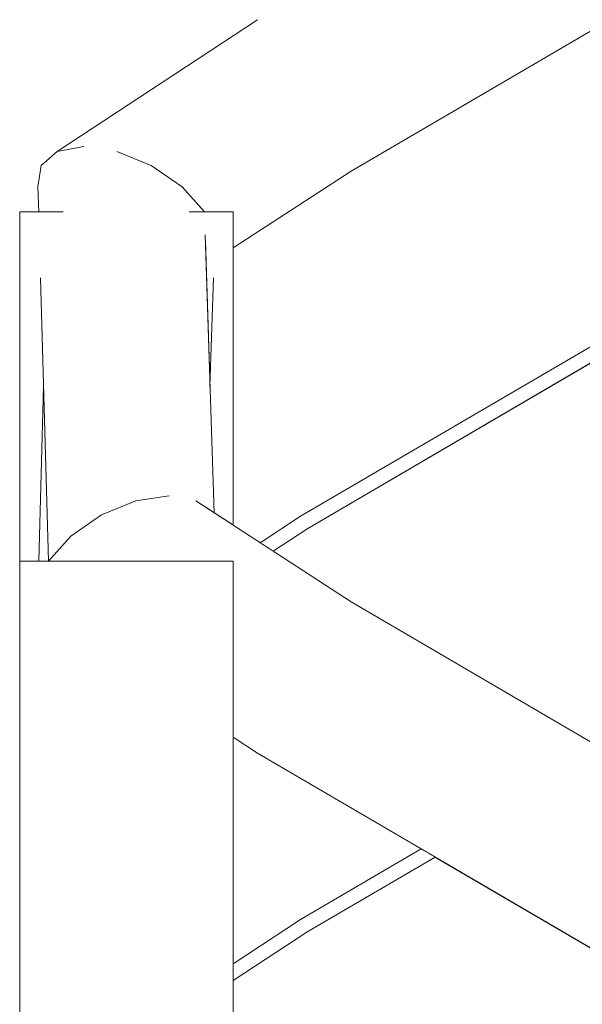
# Model space of a CAD drawing. Header units: millimetres. Extents: x -101298 to -58298, y 45839 to 66839.
# Tile 105 of 124: x -84967 to -84809, y 59878 to 60154. Entities that reach past the tile are written whole.
import ezdxf

# ---------------------------------------------------------------- set-up
doc = ezdxf.new("R2010")
doc.units = ezdxf.units.MM
doc.header["$MEASUREMENT"] = 0
doc.linetypes.add('Wipeout_Contour', pattern=[1000, 0, -1000])
doc.layers.add('Nowe_Konstrukcja - Schody', color=7, linetype='Continuous')
doc.layers.add('Nowe_Konstrukcja - Ściany zew', color=7, linetype='Continuous')
doc.layers.add('Nowe_Konstrukcja - Schody_Nr_pióra__101', color=250, linetype='Continuous', lineweight=13, true_color=0x333333)

msp = doc.modelspace()

# ---------------------------------------------------------------- wipeouts: each hides what was drawn before it
at = {"color": 254, "linetype": 'Wipeout_Contour', "lineweight": 0, "ltscale": 312213.530613}
msp.add_wipeout([(-84962.12, 60107.33), (-84961.92, 60100.31), (-84961.46, 60100.31)], dxfattribs=at).dxf.layer = 'Nowe_Konstrukcja - Schody'
at = {"color": 254, "linetype": 'Wipeout_Contour', "lineweight": 0, "ltscale": 311999.755067}
msp.add_wipeout([(-84937.22, 60002.13), (-84952.92, 60009.15), (-84941.33, 60002.13)], dxfattribs=at).dxf.layer = 'Nowe_Konstrukcja - Schody'
at = {"color": 254, "linetype": 'Wipeout_Contour', "lineweight": 0, "ltscale": 519548.94363}
msp.add_wipeout([(-84907.26, 59888.97), (-84888.32, 59901.4), (-84854.39, 59921.23), (-84900.42, 59948.14), (-84907.26, 59952.63)], dxfattribs=at).dxf.layer = 'Nowe_Konstrukcja - Ściany zew'

# ---------------------------------------------------------------- next in the draw order: wipeouts: each hides what was drawn before it
at = {"color": 254, "linetype": 'Wipeout_Contour', "lineweight": 0, "ltscale": 312213.020188}
msp.add_wipeout([(-84961.26, 60113.28), (-84960.22, 60100.31), (-84959.01, 60100.31)], dxfattribs=at).dxf.layer = 'Nowe_Konstrukcja - Schody'
at = {"color": 254, "linetype": 'Wipeout_Contour', "lineweight": 0, "ltscale": 312017.381048}
msp.add_wipeout([(-84959.19, 60002.13), (-84941.33, 60002.13), (-84952.92, 60009.15)], dxfattribs=at).dxf.layer = 'Nowe_Konstrukcja - Schody'
at = {"color": 254, "linetype": 'Wipeout_Contour', "lineweight": 0, "ltscale": 726989.95763}
msp.add_wipeout([(-84886.21, 59898), (-84907.26, 59884.26), (-84907.26, 59864.84), (-84886.21, 59851.1), (-84833.34, 59820.2), (-84757.43, 59864.57), (-84850.42, 59918.92)], dxfattribs=at).dxf.layer = 'Nowe_Konstrukcja - Ściany zew'

# ---------------------------------------------------------------- next in the draw order: wipeouts: each hides what was drawn before it
at = {"color": 254, "linetype": 'Wipeout_Contour', "lineweight": 0, "ltscale": 416289.16916}
msp.add_wipeout([(-84961.26, 60113.28), (-84962.12, 60107.33), (-84961.46, 60100.31), (-84960.22, 60100.31)], dxfattribs=at).dxf.layer = 'Nowe_Konstrukcja - Schody'
at = {"color": 254, "linetype": 'Wipeout_Contour', "lineweight": 0, "ltscale": 312064.833111}
msp.add_wipeout([(-84960.55, 60051.22), (-84961.92, 60002.13), (-84959.19, 60002.13)], dxfattribs=at).dxf.layer = 'Nowe_Konstrukcja - Schody'
at = {"color": 254, "linetype": 'Wipeout_Contour', "lineweight": 0, "ltscale": 311963.896918}
msp.add_wipeout([(-84944.28, 60015.1), (-84922.85, 60002.13), (-84916.22, 60002.13)], dxfattribs=at).dxf.layer = 'Nowe_Konstrukcja - Schody'
at = {"color": 254, "linetype": 'Wipeout_Contour', "lineweight": 0, "ltscale": 415080.804642}
msp.add_wipeout([(-84619.88, 59784.18), (-84618.92, 59785.82), (-84899.42, 59949.75), (-84900.42, 59948.14)], dxfattribs=at).dxf.layer = 'Nowe_Konstrukcja - Schody'

# ---------------------------------------------------------------- next in the draw order: wipeouts: each hides what was drawn before it
at = {"color": 254, "linetype": 'Wipeout_Contour', "lineweight": 0, "ltscale": 415990.787469}
msp.add_wipeout([(-84944.28, 60015.1), (-84952.92, 60009.15), (-84937.22, 60002.13), (-84922.85, 60002.13)], dxfattribs=at).dxf.layer = 'Nowe_Konstrukcja - Schody'
at = {"color": 254, "linetype": 'Wipeout_Contour', "lineweight": 0, "ltscale": 415081.879458}
msp.add_wipeout([(-84618.92, 59785.82), (-84616.18, 59790.5), (-84896.57, 59954.36), (-84899.42, 59949.75)], dxfattribs=at).dxf.layer = 'Nowe_Konstrukcja - Schody'

# ---------------------------------------------------------------- next in the draw order: wipeouts: each hides what was drawn before it
at = {"color": 254, "linetype": 'Wipeout_Contour', "lineweight": 0, "ltscale": 416138.577711}
msp.add_wipeout([(-84959.91, 60083.8), (-84961.4, 60081.72), (-84959.19, 60002.13), (-84952.92, 60009.15)], dxfattribs=at).dxf.layer = 'Nowe_Konstrukcja - Schody'
at = {"color": 254, "linetype": 'Wipeout_Contour', "lineweight": 0, "ltscale": 415083.866294}
msp.add_wipeout([(-84616.18, 59790.5), (-84612.09, 59797.5), (-84892.3, 59961.26), (-84896.57, 59954.36)], dxfattribs=at).dxf.layer = 'Nowe_Konstrukcja - Schody'
at = {"color": 254, "linetype": 'Wipeout_Contour', "lineweight": 0, "ltscale": 415745.481753}
msp.add_wipeout([(-84907.26, 59952.63), (-84900.42, 59948.14), (-84899.42, 59949.75), (-84907.26, 59954.6)], dxfattribs=at).dxf.layer = 'Nowe_Konstrukcja - Schody'

# ---------------------------------------------------------------- next in the draw order: wipeouts: each hides what was drawn before it
at = {"color": 254, "linetype": 'Wipeout_Contour', "lineweight": 0, "ltscale": 415086.464515}
msp.add_wipeout([(-84612.09, 59797.5), (-84607.26, 59805.76), (-84887.26, 59969.4), (-84892.3, 59961.26)], dxfattribs=at).dxf.layer = 'Nowe_Konstrukcja - Schody'
at = {"color": 254, "linetype": 'Wipeout_Contour', "lineweight": 0, "ltscale": 415750.203631}
msp.add_wipeout([(-84896.57, 59954.36), (-84907.26, 59960.12), (-84907.26, 59954.75), (-84899.42, 59949.75)], dxfattribs=at).dxf.layer = 'Nowe_Konstrukcja - Schody'

# ---------------------------------------------------------------- next in the draw order: wipeouts: each hides what was drawn before it
at = {"color": 254, "linetype": 'Wipeout_Contour', "lineweight": 0, "ltscale": 415089.279869}
msp.add_wipeout([(-84607.26, 59805.76), (-84602.44, 59814.02), (-84882.23, 59977.54), (-84887.26, 59969.4)], dxfattribs=at).dxf.layer = 'Nowe_Konstrukcja - Schody'
at = {"color": 254, "linetype": 'Wipeout_Contour', "lineweight": 0, "ltscale": 311814.699073}
msp.add_wipeout([(-84907.26, 59954.75), (-84907.26, 59954.6), (-84899.42, 59949.75)], dxfattribs=at).dxf.layer = 'Nowe_Konstrukcja - Schody'

# ---------------------------------------------------------------- next in the draw order: wipeouts: each hides what was drawn before it
at = {"color": 254, "linetype": 'Wipeout_Contour', "lineweight": 0, "ltscale": 415091.883743}
msp.add_wipeout([(-84602.44, 59814.02), (-84598.34, 59821.03), (-84877.96, 59984.44), (-84882.23, 59977.54)], dxfattribs=at).dxf.layer = 'Nowe_Konstrukcja - Schody'
at = {"color": 254, "linetype": 'Wipeout_Contour', "lineweight": 0, "ltscale": 415759.484277}
msp.add_wipeout([(-84892.3, 59961.26), (-84907.26, 59968.52), (-84907.26, 59961.01), (-84896.57, 59954.36)], dxfattribs=at).dxf.layer = 'Nowe_Konstrukcja - Schody'

# ---------------------------------------------------------------- next in the draw order: wipeouts: each hides what was drawn before it
at = {"color": 254, "linetype": 'Wipeout_Contour', "lineweight": 0, "ltscale": 415093.878417}
msp.add_wipeout([(-84598.34, 59821.03), (-84595.61, 59825.71), (-84875.1, 59989.05), (-84877.96, 59984.44)], dxfattribs=at).dxf.layer = 'Nowe_Konstrukcja - Schody'
at = {"color": 254, "linetype": 'Wipeout_Contour', "lineweight": 0, "ltscale": 311821.760332}
msp.add_wipeout([(-84907.26, 59961.01), (-84907.26, 59960.12), (-84896.57, 59954.36)], dxfattribs=at).dxf.layer = 'Nowe_Konstrukcja - Schody'

# ---------------------------------------------------------------- next in the draw order: wipeouts: each hides what was drawn before it
at = {"color": 254, "linetype": 'Wipeout_Contour', "lineweight": 0, "ltscale": 415094.958379}
msp.add_wipeout([(-84595.61, 59825.71), (-84594.65, 59827.35), (-84874.1, 59990.67), (-84875.1, 59989.05)], dxfattribs=at).dxf.layer = 'Nowe_Konstrukcja - Schody'
at = {"color": 254, "linetype": 'Wipeout_Contour', "lineweight": 0, "ltscale": 415771.79028}
msp.add_wipeout([(-84907.26, 59970.4), (-84892.3, 59961.26), (-84887.26, 59969.4), (-84907.26, 59978.5)], dxfattribs=at).dxf.layer = 'Nowe_Konstrukcja - Schody'

# ---------------------------------------------------------------- next in the draw order: wipeouts: each hides what was drawn before it
at = {"color": 254, "linetype": 'Wipeout_Contour', "lineweight": 0, "ltscale": 311832.47638}
msp.add_wipeout([(-84907.26, 59970.4), (-84907.26, 59968.52), (-84892.3, 59961.26)], dxfattribs=at).dxf.layer = 'Nowe_Konstrukcja - Schody'

# ---------------------------------------------------------------- next in the draw order: wipeouts: each hides what was drawn before it
at = {"color": 254, "linetype": 'Wipeout_Contour', "lineweight": 0, "ltscale": 415785.33053}
msp.add_wipeout([(-84882.23, 59977.54), (-84907.26, 59988.73), (-84907.26, 59981.51), (-84887.26, 59969.4)], dxfattribs=at).dxf.layer = 'Nowe_Konstrukcja - Schody'

# ---------------------------------------------------------------- next in the draw order: wipeouts: each hides what was drawn before it
at = {"color": 254, "linetype": 'Wipeout_Contour', "lineweight": 0, "ltscale": 311845.199634}
msp.add_wipeout([(-84907.26, 59981.51), (-84907.26, 59978.5), (-84887.26, 59969.4)], dxfattribs=at).dxf.layer = 'Nowe_Konstrukcja - Schody'

# ---------------------------------------------------------------- next in the draw order: wipeouts: each hides what was drawn before it
at = {"color": 254, "linetype": 'Wipeout_Contour', "lineweight": 0, "ltscale": 415798.266001}
msp.add_wipeout([(-84907.26, 59997.99), (-84907.26, 59992.69), (-84882.23, 59977.54), (-84877.96, 59984.44)], dxfattribs=at).dxf.layer = 'Nowe_Konstrukcja - Schody'

# ---------------------------------------------------------------- next in the draw order: wipeouts: each hides what was drawn before it
at = {"color": 254, "linetype": 'Wipeout_Contour', "lineweight": 0, "ltscale": 311858.133099}
msp.add_wipeout([(-84907.26, 59992.69), (-84907.26, 59988.73), (-84882.23, 59977.54)], dxfattribs=at).dxf.layer = 'Nowe_Konstrukcja - Schody'

# ---------------------------------------------------------------- next in the draw order: wipeouts: each hides what was drawn before it
at = {"color": 254, "linetype": 'Wipeout_Contour', "lineweight": 0, "ltscale": 311870.491226}
msp.add_wipeout([(-84877.96, 59984.44), (-84875.1, 59989.05), (-84934.56, 60019.08)], dxfattribs=at).dxf.layer = 'Nowe_Konstrukcja - Schody'

# ---------------------------------------------------------------- next in the draw order: wipeouts: each hides what was drawn before it
at = {"color": 254, "linetype": 'Wipeout_Contour', "lineweight": 0, "ltscale": 623852.915213}
msp.add_wipeout([(-84944.28, 60015.1), (-84916.22, 60002.13), (-84907.26, 60002.13), (-84907.26, 59997.99), (-84877.96, 59984.44), (-84934.56, 60019.08)], dxfattribs=at).dxf.layer = 'Nowe_Konstrukcja - Schody'

# ---------------------------------------------------------------- next in the draw order: wipeouts: each hides what was drawn before it
at = {"color": 254, "linetype": 'Wipeout_Contour', "lineweight": 0, "ltscale": 416142.150863}
msp.add_wipeout([(-84957.79, 60093.21), (-84959.56, 60092.09), (-84952.92, 60009.15), (-84944.28, 60015.1)], dxfattribs=at).dxf.layer = 'Nowe_Konstrukcja - Schody'
at = {"color": 254, "linetype": 'Wipeout_Contour', "lineweight": 0, "ltscale": 311864.120899}
msp.add_wipeout([(-84875.1, 59989.05), (-84874.1, 59990.67), (-84925.25, 60020.47)], dxfattribs=at).dxf.layer = 'Nowe_Konstrukcja - Schody'

# ---------------------------------------------------------------- next in the draw order: wipeouts: each hides what was drawn before it
at = {"color": 254, "linetype": 'Wipeout_Contour', "lineweight": 0, "ltscale": 416143.639654}
msp.add_wipeout([(-84959.91, 60083.8), (-84953.01, 60010.05), (-84953.01, 60010.15), (-84959.56, 60092.09)], dxfattribs=at).dxf.layer = 'Nowe_Konstrukcja - Schody'
at = {"color": 254, "linetype": 'Wipeout_Contour', "lineweight": 0, "ltscale": 311929.740294}
msp.add_wipeout([(-84875.1, 59989.05), (-84925.25, 60020.47), (-84934.56, 60019.08)], dxfattribs=at).dxf.layer = 'Nowe_Konstrukcja - Schody'

# ---------------------------------------------------------------- next in the draw order: wipeouts: each hides what was drawn before it
at = {"color": 254, "linetype": 'Wipeout_Contour', "lineweight": 0, "ltscale": 311916.141498}
msp.add_wipeout([(-84874.1, 59990.67), (-84917.78, 60019.08), (-84925.25, 60020.47)], dxfattribs=at).dxf.layer = 'Nowe_Konstrukcja - Schody'
at = {"color": 254, "linetype": 'Wipeout_Contour', "lineweight": 0, "ltscale": 312031.34974}
msp.add_wipeout([(-84953.01, 60010.05), (-84952.92, 60009.15), (-84953.01, 60010.15)], dxfattribs=at).dxf.layer = 'Nowe_Konstrukcja - Schody'

# ---------------------------------------------------------------- next in the draw order: wipeouts: each hides what was drawn before it
at = {"color": 254, "linetype": 'Wipeout_Contour', "lineweight": 0, "ltscale": 312020.695347}
msp.add_wipeout([(-84913.47, 60016.28), (-84930.25, 60113.28), (-84917.78, 60019.08)], dxfattribs=at).dxf.layer = 'Nowe_Konstrukcja - Schody'
at = {"color": 254, "linetype": 'Wipeout_Contour', "lineweight": 0, "ltscale": 311884.642695}
msp.add_wipeout([(-84887.26, 60013.04), (-84897.95, 60006.18), (-84897.65, 60005.99)], dxfattribs=at).dxf.layer = 'Nowe_Konstrukcja - Schody'
at = {"color": 254, "linetype": 'Wipeout_Contour', "lineweight": 0, "ltscale": 414902.246623}
msp.add_wipeout([(-84967.26, 59069.4), (-84907.26, 59069.4), (-84907.26, 60002.13), (-84967.26, 60002.13)], dxfattribs=at).dxf.layer = 'Nowe_Konstrukcja - Schody'

# ---------------------------------------------------------------- next in the draw order: linework, layer by layer
at = {"layer": 'Nowe_Konstrukcja - Schody_Nr_pióra__101', "color": 250, "linetype": 'Continuous', "lineweight": 13, "true_color": 0x333333}
msp.add_line((-84900.42, 59948.14), (-84907.26, 59952.63), dxfattribs=at)

# ---------------------------------------------------------------- next in the draw order: wipeouts: each hides what was drawn before it
at = {"color": 254, "linetype": 'Wipeout_Contour', "lineweight": 0, "ltscale": 312100.928261}
msp.add_wipeout([(-84930.25, 60113.28), (-84939.97, 60117.26), (-84917.78, 60019.08)], dxfattribs=at).dxf.layer = 'Nowe_Konstrukcja - Schody'
at = {"color": 254, "linetype": 'Wipeout_Contour', "lineweight": 0, "ltscale": 415846.845277}
msp.add_wipeout([(-84888.01, 60014.24), (-84898.96, 60006.84), (-84897.95, 60006.18), (-84887.26, 60013.04)], dxfattribs=at).dxf.layer = 'Nowe_Konstrukcja - Schody'
at = {"color": 254, "linetype": 'Wipeout_Contour', "lineweight": 0, "ltscale": 311696.766981}
msp.add_wipeout([(-84907.26, 59886.88), (-84907.26, 59886.14), (-84887.26, 59899.7)], dxfattribs=at).dxf.layer = 'Nowe_Konstrukcja - Schody'

# ---------------------------------------------------------------- next in the draw order: wipeouts: each hides what was drawn before it
at = {"color": 254, "linetype": 'Wipeout_Contour', "lineweight": 0, "ltscale": 312082.666442}
msp.add_wipeout([(-84934.56, 60019.08), (-84956.75, 60117.26), (-84944.28, 60015.1)], dxfattribs=at).dxf.layer = 'Nowe_Konstrukcja - Schody'
at = {"color": 254, "linetype": 'Wipeout_Contour', "lineweight": 0, "ltscale": 312004.604129}
msp.add_wipeout([(-84921.6, 60107.33), (-84913.37, 60016.21), (-84913.05, 60016)], dxfattribs=at).dxf.layer = 'Nowe_Konstrukcja - Schody'
at = {"color": 254, "linetype": 'Wipeout_Contour', "lineweight": 0, "ltscale": 311880.321674}
msp.add_wipeout([(-84886.52, 60011.83), (-84896.63, 60005.32), (-84896.45, 60005.21)], dxfattribs=at).dxf.layer = 'Nowe_Konstrukcja - Schody'
at = {"color": 254, "linetype": 'Wipeout_Contour', "lineweight": 0, "ltscale": 415593.031195}
msp.add_wipeout([(-84888.01, 59900.91), (-84907.26, 59887.9), (-84907.26, 59886.88), (-84887.26, 59899.7)], dxfattribs=at).dxf.layer = 'Nowe_Konstrukcja - Schody'

# ---------------------------------------------------------------- next in the draw order: wipeouts: each hides what was drawn before it
at = {"color": 254, "linetype": 'Wipeout_Contour', "lineweight": 0, "ltscale": 624353.69954}
msp.add_wipeout([(-84961.26, 60113.28), (-84959.01, 60100.31), (-84955.02, 60100.31), (-84957.79, 60093.21), (-84944.28, 60015.1), (-84956.75, 60117.26)], dxfattribs=at).dxf.layer = 'Nowe_Konstrukcja - Schody'
at = {"color": 254, "linetype": 'Wipeout_Contour', "lineweight": 0, "ltscale": 416057.080277}
msp.add_wipeout([(-84921.6, 60107.33), (-84930.25, 60113.28), (-84913.47, 60016.28), (-84913.37, 60016.21)], dxfattribs=at).dxf.layer = 'Nowe_Konstrukcja - Schody'
at = {"color": 254, "linetype": 'Wipeout_Contour', "lineweight": 0, "ltscale": 415841.106842}
msp.add_wipeout([(-84887.26, 60013.04), (-84897.65, 60005.99), (-84896.63, 60005.32), (-84886.52, 60011.83)], dxfattribs=at).dxf.layer = 'Nowe_Konstrukcja - Schody'
at = {"color": 254, "linetype": 'Wipeout_Contour', "lineweight": 0, "ltscale": 311693.607582}
msp.add_wipeout([(-84886.52, 59898.5), (-84907.26, 59885.15), (-84907.26, 59884.67)], dxfattribs=at).dxf.layer = 'Nowe_Konstrukcja - Schody'

# ---------------------------------------------------------------- next in the draw order: linework, layer by layer
at = {"layer": 'Nowe_Konstrukcja - Schody_Nr_pióra__101', "color": 250, "linetype": 'Continuous', "lineweight": 13, "true_color": 0x333333}
for p, q in [((-84962.12, 60107.33), (-84961.26, 60113.28)), ((-84952.92, 60009.15), (-84944.28, 60015.1))]:
    msp.add_line(p, q, dxfattribs=at)

# ---------------------------------------------------------------- next in the draw order: wipeouts: each hides what was drawn before it
at = {"color": 254, "linetype": 'Wipeout_Contour', "lineweight": 0, "ltscale": 312064.962792}
msp.add_wipeout([(-84925.25, 60020.47), (-84949.27, 60118.66), (-84934.56, 60019.08)], dxfattribs=at).dxf.layer = 'Nowe_Konstrukcja - Schody'
at = {"color": 254, "linetype": 'Wipeout_Contour', "lineweight": 0, "ltscale": 624100.064225}
msp.add_wipeout([(-84915.34, 60100.31), (-84921.6, 60107.33), (-84913.05, 60016), (-84912.62, 60015.72), (-84915.13, 60093.76), (-84919.54, 60100.31)], dxfattribs=at).dxf.layer = 'Nowe_Konstrukcja - Schody'
at = {"color": 254, "linetype": 'Wipeout_Contour', "lineweight": 0, "ltscale": 415837.121793}
msp.add_wipeout([(-84886.52, 60011.83), (-84896.45, 60005.21), (-84896.03, 60004.93), (-84886.21, 60011.34)], dxfattribs=at).dxf.layer = 'Nowe_Konstrukcja - Schody'
at = {"color": 254, "linetype": 'Wipeout_Contour', "lineweight": 0, "ltscale": 415588.413232}
msp.add_wipeout([(-84887.26, 59899.7), (-84907.26, 59886.14), (-84907.26, 59885.15), (-84886.52, 59898.5)], dxfattribs=at).dxf.layer = 'Nowe_Konstrukcja - Schody'

# ---------------------------------------------------------------- next in the draw order: wipeouts: each hides what was drawn before it
at = {"color": 254, "linetype": 'Wipeout_Contour', "lineweight": 0, "ltscale": 312146.89599}
msp.add_wipeout([(-84949.27, 60118.66), (-84956.75, 60117.26), (-84934.56, 60019.08)], dxfattribs=at).dxf.layer = 'Nowe_Konstrukcja - Schody'
at = {"color": 254, "linetype": 'Wipeout_Contour', "lineweight": 0, "ltscale": 312048.524624}
msp.add_wipeout([(-84912.78, 60081.66), (-84915.06, 60091.62), (-84913.76, 60051.22)], dxfattribs=at).dxf.layer = 'Nowe_Konstrukcja - Schody'
at = {"color": 254, "linetype": 'Wipeout_Contour', "lineweight": 0, "ltscale": 311890.829596}
msp.add_wipeout([(-84888.32, 60014.74), (-84899.66, 60007.29), (-84899.62, 60007.27)], dxfattribs=at).dxf.layer = 'Nowe_Konstrukcja - Schody'
at = {"color": 254, "linetype": 'Wipeout_Contour', "lineweight": 0, "ltscale": 415585.234356}
msp.add_wipeout([(-84886.52, 59898.5), (-84907.26, 59884.67), (-84907.26, 59884.26), (-84886.21, 59898)], dxfattribs=at).dxf.layer = 'Nowe_Konstrukcja - Schody'

# ---------------------------------------------------------------- next in the draw order: wipeouts: each hides what was drawn before it
at = {"color": 254, "linetype": 'Wipeout_Contour', "lineweight": 0, "ltscale": 312042.896764}
msp.add_wipeout([(-84917.78, 60019.08), (-84939.97, 60117.26), (-84925.25, 60020.47)], dxfattribs=at).dxf.layer = 'Nowe_Konstrukcja - Schody'
at = {"color": 254, "linetype": 'Wipeout_Contour', "lineweight": 0, "ltscale": 936455.093023}
msp.add_wipeout([(-84967.26, 60100.31), (-84967.26, 60002.13), (-84961.92, 60002.13), (-84960.55, 60051.22), (-84961.4, 60081.72), (-84959.91, 60083.8), (-84959.56, 60092.09), (-84957.79, 60093.21), (-84955.02, 60100.31)], dxfattribs=at).dxf.layer = 'Nowe_Konstrukcja - Schody'
at = {"color": 254, "linetype": 'Wipeout_Contour', "lineweight": 0, "ltscale": 311888.990817}
msp.add_wipeout([(-84899.21, 60007), (-84898.96, 60006.84), (-84888.01, 60014.24)], dxfattribs=at).dxf.layer = 'Nowe_Konstrukcja - Schody'
at = {"color": 254, "linetype": 'Wipeout_Contour', "lineweight": 0, "ltscale": 311701.368367}
msp.add_wipeout([(-84907.26, 59888.97), (-84907.26, 59888.89), (-84888.32, 59901.4)], dxfattribs=at).dxf.layer = 'Nowe_Konstrukcja - Schody'

# ---------------------------------------------------------------- next in the draw order: linework, layer by layer
at = {"layer": 'Nowe_Konstrukcja - Schody_Nr_pióra__101', "color": 250, "linetype": 'Continuous', "lineweight": 13, "true_color": 0x333333}
for p, q in [((-84961.92, 60100.31), (-84962.12, 60107.33)), ((-84967.26, 60100.31), (-84954.99, 60100.31)), ((-84967.26, 60002.13), (-84967.26, 60100.31)), ((-84959.19, 60002.13), (-84961.41, 60081.79)), ((-84961.92, 60002.13), (-84960.55, 60051.22)), ((-84944.28, 60015.1), (-84934.56, 60019.08)), ((-84959.19, 60002.13), (-84952.92, 60009.15)), ((-84967.26, 60002.13), (-84907.26, 60002.13)), ((-84967.26, 59069.4), (-84967.26, 60002.13))]:
    msp.add_line(p, q, dxfattribs=at)

# ---------------------------------------------------------------- next in the draw order: wipeouts: each hides what was drawn before it
at = {"color": 254, "linetype": 'Wipeout_Contour', "lineweight": 0, "ltscale": 312126.445135}
msp.add_wipeout([(-84939.97, 60117.26), (-84949.27, 60118.66), (-84925.25, 60020.47)], dxfattribs=at).dxf.layer = 'Nowe_Konstrukcja - Schody'
at = {"color": 254, "linetype": 'Wipeout_Contour', "lineweight": 0, "ltscale": 415850.980891}
msp.add_wipeout([(-84888.32, 60014.74), (-84899.62, 60007.27), (-84899.21, 60007), (-84888.01, 60014.24)], dxfattribs=at).dxf.layer = 'Nowe_Konstrukcja - Schody'
at = {"color": 254, "linetype": 'Wipeout_Contour', "lineweight": 0, "ltscale": 311699.985652}
msp.add_wipeout([(-84888.01, 59900.91), (-84907.26, 59888.46), (-84907.26, 59887.9)], dxfattribs=at).dxf.layer = 'Nowe_Konstrukcja - Schody'

# ---------------------------------------------------------------- next in the draw order: linework, layer by layer
at = {"layer": 'Nowe_Konstrukcja - Schody_Nr_pióra__101', "color": 250, "linetype": 'Continuous', "lineweight": 13, "true_color": 0x333333}
msp.add_line((-84934.56, 60019.08), (-84925.25, 60020.47), dxfattribs=at)

# ---------------------------------------------------------------- next in the draw order: wipeouts: each hides what was drawn before it
at = {"color": 254, "linetype": 'Wipeout_Contour', "lineweight": 0, "ltscale": 312157.46647}
msp.add_wipeout([(-84939.97, 60117.26), (-84930.25, 60113.28), (-84896.57, 60148.07)], dxfattribs=at).dxf.layer = 'Nowe_Konstrukcja - Schody'
at = {"color": 254, "linetype": 'Wipeout_Contour', "lineweight": 0, "ltscale": 415596.373676}
msp.add_wipeout([(-84888.32, 59901.4), (-84907.26, 59888.89), (-84907.26, 59888.46), (-84888.01, 59900.91)], dxfattribs=at).dxf.layer = 'Nowe_Konstrukcja - Schody'

# ---------------------------------------------------------------- next in the draw order: linework, layer by layer
at = {"layer": 'Nowe_Konstrukcja - Schody_Nr_pióra__101', "color": 250, "linetype": 'Continuous', "lineweight": 13, "true_color": 0x333333}
msp.add_line((-84907.26, 59069.4), (-84907.26, 60002.13), dxfattribs=at)

# ---------------------------------------------------------------- next in the draw order: wipeouts: each hides what was drawn before it
at = {"color": 254, "linetype": 'Wipeout_Contour', "lineweight": 0, "ltscale": 312156.095114}
msp.add_wipeout([(-84939.97, 60117.26), (-84896.57, 60148.07), (-84899.42, 60152.68)], dxfattribs=at).dxf.layer = 'Nowe_Konstrukcja - Schody'
at = {"color": 254, "linetype": 'Wipeout_Contour', "lineweight": 0, "ltscale": 415542.734401}
msp.add_wipeout([(-84853.81, 59920.89), (-84888.01, 59900.91), (-84887.26, 59899.7), (-84852.41, 59920.07)], dxfattribs=at).dxf.layer = 'Nowe_Konstrukcja - Schody'

# ---------------------------------------------------------------- next in the draw order: wipeouts: each hides what was drawn before it
at = {"color": 254, "linetype": 'Wipeout_Contour', "lineweight": 0, "ltscale": 312129.30618}
msp.add_wipeout([(-84930.25, 60113.28), (-84921.6, 60107.33), (-84892.3, 60141.17)], dxfattribs=at).dxf.layer = 'Nowe_Konstrukcja - Schody'
at = {"color": 254, "linetype": 'Wipeout_Contour', "lineweight": 0, "ltscale": 415536.896419}
msp.add_wipeout([(-84852.41, 59920.07), (-84887.26, 59899.7), (-84886.52, 59898.5), (-84851, 59919.26)], dxfattribs=at).dxf.layer = 'Nowe_Konstrukcja - Schody'

# ---------------------------------------------------------------- next in the draw order: wipeouts: each hides what was drawn before it
at = {"color": 254, "linetype": 'Wipeout_Contour', "lineweight": 0, "ltscale": 312133.323889}
msp.add_wipeout([(-84930.25, 60113.28), (-84892.3, 60141.17), (-84896.57, 60148.07)], dxfattribs=at).dxf.layer = 'Nowe_Konstrukcja - Schody'
at = {"color": 254, "linetype": 'Wipeout_Contour', "lineweight": 0, "ltscale": 415532.770961}
msp.add_wipeout([(-84851, 59919.26), (-84886.52, 59898.5), (-84886.21, 59898), (-84850.42, 59918.92)], dxfattribs=at).dxf.layer = 'Nowe_Konstrukcja - Schody'

# ---------------------------------------------------------------- next in the draw order: linework, layer by layer
at = {"layer": 'Nowe_Konstrukcja - Schody_Nr_pióra__101', "color": 250, "linetype": 'Continuous', "lineweight": 13, "true_color": 0x333333}
msp.add_line((-84907.26, 59884.26), (-84886.21, 59898), dxfattribs=at)

# ---------------------------------------------------------------- next in the draw order: wipeouts: each hides what was drawn before it
at = {"color": 254, "linetype": 'Wipeout_Contour', "lineweight": 0, "ltscale": 312100.809871}
msp.add_wipeout([(-84921.6, 60107.33), (-84915.34, 60100.31), (-84887.26, 60133.04)], dxfattribs=at).dxf.layer = 'Nowe_Konstrukcja - Schody'
at = {"color": 254, "linetype": 'Wipeout_Contour', "lineweight": 0, "ltscale": 415546.865229}
msp.add_wipeout([(-84854.39, 59921.23), (-84888.32, 59901.4), (-84888.01, 59900.91), (-84853.81, 59920.89)], dxfattribs=at).dxf.layer = 'Nowe_Konstrukcja - Schody'

# ---------------------------------------------------------------- next in the draw order: linework, layer by layer
at = {"layer": 'Nowe_Konstrukcja - Schody_Nr_pióra__101', "color": 250, "linetype": 'Continuous', "lineweight": 13, "true_color": 0x333333}
for p, q in [((-84594.65, 59827.35), (-84874.1, 59990.67)), ((-84619.88, 59784.18), (-84900.42, 59948.14)), ((-84888.32, 59901.4), (-84854.39, 59921.23)), ((-84886.21, 59898), (-84850.42, 59918.92)), ((-84907.26, 59888.97), (-84888.32, 59901.4))]:
    msp.add_line(p, q, dxfattribs=at)

# ---------------------------------------------------------------- next in the draw order: wipeouts: each hides what was drawn before it
at = {"color": 254, "linetype": 'Wipeout_Contour', "lineweight": 0, "ltscale": 312106.487419}
msp.add_wipeout([(-84921.6, 60107.33), (-84887.26, 60133.04), (-84892.3, 60141.17)], dxfattribs=at).dxf.layer = 'Nowe_Konstrukcja - Schody'

# ---------------------------------------------------------------- next in the draw order: linework, layer by layer
at = {"layer": 'Nowe_Konstrukcja - Schody_Nr_pióra__101', "color": 250, "linetype": 'Continuous', "lineweight": 13, "true_color": 0x333333}
msp.add_line((-84930.25, 60113.28), (-84921.6, 60107.33), dxfattribs=at)

# ---------------------------------------------------------------- next in the draw order: wipeouts: each hides what was drawn before it
at = {"color": 254, "linetype": 'Wipeout_Contour', "lineweight": 0, "ltscale": 416100.226764}
msp.add_wipeout([(-84882.23, 60124.9), (-84915.34, 60100.31), (-84907.26, 60100.31), (-84907.26, 60098.68)], dxfattribs=at).dxf.layer = 'Nowe_Konstrukcja - Schody'

# ---------------------------------------------------------------- next in the draw order: wipeouts: each hides what was drawn before it
at = {"color": 254, "linetype": 'Wipeout_Contour', "lineweight": 0, "ltscale": 312079.681197}
msp.add_wipeout([(-84915.34, 60100.31), (-84882.23, 60124.9), (-84887.26, 60133.04)], dxfattribs=at).dxf.layer = 'Nowe_Konstrukcja - Schody'

# ---------------------------------------------------------------- next in the draw order: wipeouts: each hides what was drawn before it
at = {"color": 254, "linetype": 'Wipeout_Contour', "lineweight": 0, "ltscale": 312055.59764}
msp.add_wipeout([(-84907.26, 60096.98), (-84907.26, 60092.55), (-84877.96, 60118)], dxfattribs=at).dxf.layer = 'Nowe_Konstrukcja - Schody'

# ---------------------------------------------------------------- next in the draw order: wipeouts: each hides what was drawn before it
at = {"color": 254, "linetype": 'Wipeout_Contour', "lineweight": 0, "ltscale": 416078.71647}
msp.add_wipeout([(-84882.23, 60124.9), (-84907.26, 60098.68), (-84907.26, 60096.98), (-84877.96, 60118)], dxfattribs=at).dxf.layer = 'Nowe_Konstrukcja - Schody'

# ---------------------------------------------------------------- next in the draw order: wipeouts: each hides what was drawn before it
at = {"color": 254, "linetype": 'Wipeout_Contour', "lineweight": 0, "ltscale": 312046.283817}
msp.add_wipeout([(-84875.1, 60113.39), (-84907.26, 60091.44), (-84907.26, 60090.76)], dxfattribs=at).dxf.layer = 'Nowe_Konstrukcja - Schody'

# ---------------------------------------------------------------- next in the draw order: wipeouts: each hides what was drawn before it
at = {"color": 254, "linetype": 'Wipeout_Contour', "lineweight": 0, "ltscale": 416059.586859}
msp.add_wipeout([(-84877.96, 60118), (-84907.26, 60092.55), (-84907.26, 60091.44), (-84875.1, 60113.39)], dxfattribs=at).dxf.layer = 'Nowe_Konstrukcja - Schody'

# ---------------------------------------------------------------- next in the draw order: wipeouts: each hides what was drawn before it
at = {"color": 254, "linetype": 'Wipeout_Contour', "lineweight": 0, "ltscale": 312196.423579}
msp.add_wipeout([(-84900.42, 60154.3), (-84956.75, 60117.26), (-84949.27, 60118.66)], dxfattribs=at).dxf.layer = 'Nowe_Konstrukcja - Schody'
at = {"color": 254, "linetype": 'Wipeout_Contour', "lineweight": 0, "ltscale": 416051.189758}
msp.add_wipeout([(-84907.26, 60090.76), (-84907.26, 60090.2), (-84874.1, 60111.77), (-84875.1, 60113.39)], dxfattribs=at).dxf.layer = 'Nowe_Konstrukcja - Schody'

# ---------------------------------------------------------------- next in the draw order: linework, layer by layer
at = {"layer": 'Nowe_Konstrukcja - Schody_Nr_pióra__101', "color": 250, "linetype": 'Continuous', "lineweight": 13, "true_color": 0x333333}
msp.add_line((-84961.26, 60113.28), (-84956.75, 60117.26), dxfattribs=at)

# ---------------------------------------------------------------- next in the draw order: wipeouts: each hides what was drawn before it
at = {"color": 254, "linetype": 'Wipeout_Contour', "lineweight": 0, "ltscale": 312181.016522}
msp.add_wipeout([(-84949.27, 60118.66), (-84939.97, 60117.26), (-84899.42, 60152.68)], dxfattribs=at).dxf.layer = 'Nowe_Konstrukcja - Schody'
at = {"color": 254, "linetype": 'Wipeout_Contour', "lineweight": 0, "ltscale": 832093.697849}
msp.add_wipeout([(-84919.54, 60100.31), (-84915.13, 60093.76), (-84915.06, 60091.62), (-84912.78, 60081.66), (-84913.76, 60051.22), (-84912.62, 60015.72), (-84907.26, 60012.24), (-84907.26, 60100.31)], dxfattribs=at).dxf.layer = 'Nowe_Konstrukcja - Schody'

# ---------------------------------------------------------------- next in the draw order: linework, layer by layer
at = {"layer": 'Nowe_Konstrukcja - Schody_Nr_pióra__101', "color": 250, "linetype": 'Continuous', "lineweight": 13, "true_color": 0x333333}
for p, q in [((-84939.97, 60117.26), (-84930.25, 60113.28)), ((-84921.6, 60107.33), (-84915.34, 60100.31)), ((-84919.6, 60100.31), (-84907.26, 60100.31)), ((-84907.26, 60012.24), (-84907.26, 60100.31)), ((-84912.62, 60015.72), (-84915.13, 60093.85)), ((-84913.76, 60051.22), (-84912.78, 60081.75))]:
    msp.add_line(p, q, dxfattribs=at)

# ---------------------------------------------------------------- next in the draw order: wipeouts: each hides what was drawn before it
at = {"color": 254, "linetype": 'Wipeout_Contour', "lineweight": 0, "ltscale": 312171.32951}
msp.add_wipeout([(-84949.27, 60118.66), (-84899.42, 60152.68), (-84900.42, 60154.3)], dxfattribs=at).dxf.layer = 'Nowe_Konstrukcja - Schody'

# ---------------------------------------------------------------- next in the draw order: linework, layer by layer
at = {"layer": 'Nowe_Konstrukcja - Schody_Nr_pióra__101', "color": 250, "linetype": 'Continuous', "lineweight": 13, "true_color": 0x333333}
msp.add_line((-84956.75, 60117.26), (-84949.27, 60118.66), dxfattribs=at)

# ---------------------------------------------------------------- next in the draw order: wipeouts: each hides what was drawn before it
at = {"color": 254, "linetype": 'Wipeout_Contour', "lineweight": 0, "ltscale": 415919.897381}
msp.add_wipeout([(-84899.42, 60152.68), (-84896.57, 60148.07), (-84616.18, 60311.94), (-84618.92, 60316.62)], dxfattribs=at).dxf.layer = 'Nowe_Konstrukcja - Schody'

# ---------------------------------------------------------------- next in the draw order: wipeouts: each hides what was drawn before it
at = {"color": 254, "linetype": 'Wipeout_Contour', "lineweight": 0, "ltscale": 415895.09335}
msp.add_wipeout([(-84896.57, 60148.07), (-84892.3, 60141.17), (-84612.09, 60304.93), (-84616.18, 60311.94)], dxfattribs=at).dxf.layer = 'Nowe_Konstrukcja - Schody'

# ---------------------------------------------------------------- next in the draw order: wipeouts: each hides what was drawn before it
at = {"color": 254, "linetype": 'Wipeout_Contour', "lineweight": 0, "ltscale": 415862.685661}
msp.add_wipeout([(-84892.3, 60141.17), (-84887.26, 60133.04), (-84607.26, 60296.67), (-84612.09, 60304.93)], dxfattribs=at).dxf.layer = 'Nowe_Konstrukcja - Schody'

# ---------------------------------------------------------------- next in the draw order: wipeouts: each hides what was drawn before it
at = {"color": 254, "linetype": 'Wipeout_Contour', "lineweight": 0, "ltscale": 415827.608299}
msp.add_wipeout([(-84887.26, 60133.04), (-84882.23, 60124.9), (-84602.44, 60288.41), (-84607.26, 60296.67)], dxfattribs=at).dxf.layer = 'Nowe_Konstrukcja - Schody'

# ---------------------------------------------------------------- next in the draw order: wipeouts: each hides what was drawn before it
at = {"color": 254, "linetype": 'Wipeout_Contour', "lineweight": 0, "ltscale": 415795.201474}
msp.add_wipeout([(-84882.23, 60124.9), (-84877.96, 60118), (-84598.34, 60281.41), (-84602.44, 60288.41)], dxfattribs=at).dxf.layer = 'Nowe_Konstrukcja - Schody'

# ---------------------------------------------------------------- next in the draw order: wipeouts: each hides what was drawn before it
at = {"color": 254, "linetype": 'Wipeout_Contour', "lineweight": 0, "ltscale": 415770.398624}
msp.add_wipeout([(-84877.96, 60118), (-84875.1, 60113.39), (-84595.61, 60276.73), (-84598.34, 60281.41)], dxfattribs=at).dxf.layer = 'Nowe_Konstrukcja - Schody'

# ---------------------------------------------------------------- next in the draw order: wipeouts: each hides what was drawn before it
at = {"color": 254, "linetype": 'Wipeout_Contour', "lineweight": 0, "ltscale": 415756.975465}
msp.add_wipeout([(-84595.61, 60276.73), (-84875.1, 60113.39), (-84874.1, 60111.77), (-84594.65, 60275.09)], dxfattribs=at).dxf.layer = 'Nowe_Konstrukcja - Schody'

# ---------------------------------------------------------------- next in the draw order: wipeouts: each hides what was drawn before it
at = {"color": 254, "linetype": 'Wipeout_Contour', "lineweight": 0, "ltscale": 415933.321274}
msp.add_wipeout([(-84619.88, 60318.26), (-84900.42, 60154.3), (-84899.42, 60152.68), (-84618.92, 60316.62)], dxfattribs=at).dxf.layer = 'Nowe_Konstrukcja - Schody'

# ---------------------------------------------------------------- next in the draw order: linework, layer by layer
at = {"layer": 'Nowe_Konstrukcja - Schody_Nr_pióra__101', "color": 250, "linetype": 'Continuous', "lineweight": 13, "true_color": 0x333333}
msp.add_line((-84956.75, 60117.26), (-84900.42, 60154.3), dxfattribs=at)

# ---------------------------------------------------------------- next in the draw order: wipeouts: each hides what was drawn before it
at = {"color": 254, "linetype": 'Wipeout_Contour', "lineweight": 0, "ltscale": 415569.903732}
msp.add_wipeout([(-84888.01, 60014.24), (-84887.26, 60013.04), (-84607.26, 60176.67), (-84607.98, 60177.89)], dxfattribs=at).dxf.layer = 'Nowe_Konstrukcja - Schody'

# ---------------------------------------------------------------- next in the draw order: wipeouts: each hides what was drawn before it
at = {"color": 254, "linetype": 'Wipeout_Contour', "lineweight": 0, "ltscale": 415564.720704}
msp.add_wipeout([(-84887.26, 60013.04), (-84886.52, 60011.83), (-84606.55, 60175.45), (-84607.26, 60176.67)], dxfattribs=at).dxf.layer = 'Nowe_Konstrukcja - Schody'

# ---------------------------------------------------------------- next in the draw order: wipeouts: each hides what was drawn before it
at = {"color": 254, "linetype": 'Wipeout_Contour', "lineweight": 0, "ltscale": 415561.055728}
msp.add_wipeout([(-84886.52, 60011.83), (-84886.21, 60011.34), (-84606.25, 60174.95), (-84606.55, 60175.45)], dxfattribs=at).dxf.layer = 'Nowe_Konstrukcja - Schody'

# ---------------------------------------------------------------- next in the draw order: linework, layer by layer
at = {"layer": 'Nowe_Konstrukcja - Schody_Nr_pióra__101', "color": 250, "linetype": 'Continuous', "lineweight": 13, "true_color": 0x333333}
msp.add_line((-84896.03, 60004.93), (-84886.21, 60011.34), dxfattribs=at)

# ---------------------------------------------------------------- next in the draw order: wipeouts: each hides what was drawn before it
at = {"color": 254, "linetype": 'Wipeout_Contour', "lineweight": 0, "ltscale": 415573.568665}
msp.add_wipeout([(-84888.32, 60014.74), (-84888.01, 60014.24), (-84607.98, 60177.89), (-84608.27, 60178.4)], dxfattribs=at).dxf.layer = 'Nowe_Konstrukcja - Schody'

# ---------------------------------------------------------------- next in the draw order: linework, layer by layer
at = {"layer": 'Nowe_Konstrukcja - Schody_Nr_pióra__101', "color": 250, "linetype": 'Continuous', "lineweight": 13, "true_color": 0x333333}
for p, q in [((-84874.1, 60111.77), (-84594.65, 60275.09)), ((-84888.32, 60014.74), (-84608.27, 60178.4)), ((-84886.21, 60011.34), (-84606.25, 60174.95)), ((-84907.26, 60090.2), (-84874.1, 60111.77)), ((-84874.1, 59990.67), (-84917.78, 60019.08)), ((-84899.66, 60007.29), (-84888.32, 60014.74))]:
    msp.add_line(p, q, dxfattribs=at)

doc.saveas('drawing.dxf')
